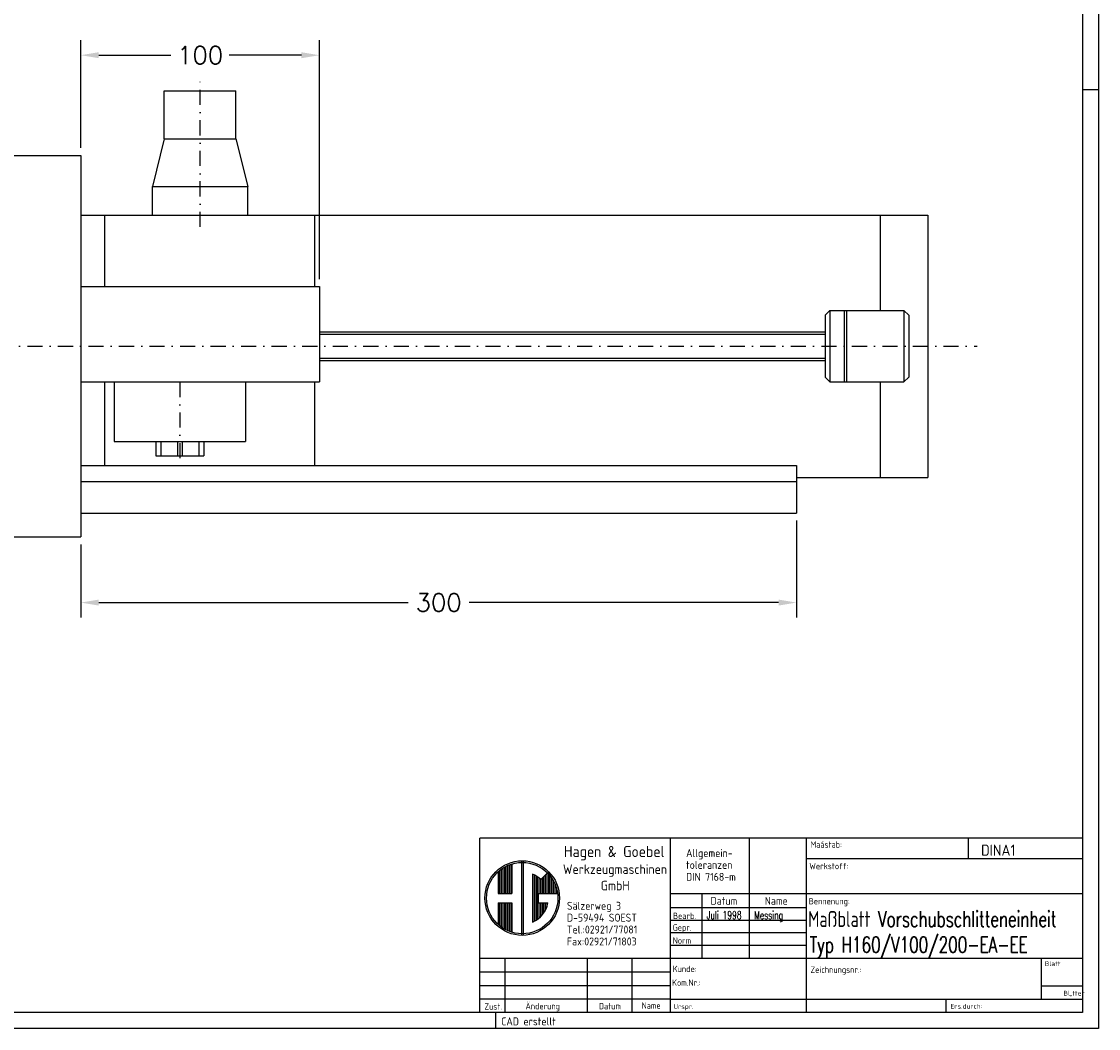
# Model space of a CAD drawing. Extents: x 212 to 4004, y 602 to 2184.
# Tile 9 of 11: x 3552 to 4004, y 602 to 1024. Entities that reach past the tile are written whole.
import ezdxf
from ezdxf.enums import TextEntityAlignment as Align

# ---------------------------------------------------------------- set-up
doc = ezdxf.new("R2010")
doc.units = 0
doc.header["$MEASUREMENT"] = 0
doc.linetypes.add('AUSGEZOGEN', pattern=[0])
doc.linetypes.add('STRICHPUNKT2', pattern=[12.7, 6.35, -3.175, 0, -3.175])
doc.layers.get('0').update_dxf_attribs({"linetype": 'CONTINUOUS'})
for name, color, linetype in [('ATTRIBUTE', 241, 'CONTINUOUS'), ('BEMASSUNG', 6, 'CONTINUOUS'), ('KANTE', 3, 'CONTINUOUS'), ('MITTE', 6, 'STRICHPUNKT2'), ('TEXT02', 7, 'CONTINUOUS'), ('TEXT03', 2, 'CONTINUOUS'), ('TEXT05', 4, 'CONTINUOUS')]:
    doc.layers.add(name, color=color, linetype=linetype)
doc.styles.add('ACA_ISO', font='ISO9.SHX')
doc.styles.add('ISO', font='ISO9.SHX')
doc.styles.add('ROMANS', font='romans', dxfattribs={"height": 7.5})

msp = doc.modelspace()

# ---------------------------------------------------------------- linework, layer by layer
at = {"color": 7, "linetype": 'AUSGEZOGEN'}
for p, q in [((4003.82, 1389.28), (4003.82, 601.92)), ((3997.17, 995.6), (4003.82, 995.6)), ((3751.12, 608.57), (3751.12, 601.92)), ((4003.82, 601.92), (2889.28, 601.92))]:
    msp.add_line(p, q, dxfattribs=at)
at = {"color": 5, "linetype": 'AUSGEZOGEN'}
for p, q in [((3997.17, 1382.63), (3997.17, 608.57)), ((3997.17, 608.57), (2915.88, 608.57))]:
    msp.add_line(p, q, dxfattribs=at)
at = {"color": 5}
for p, q in [((3824.27, 681.72), (3744.47, 681.72)), ((3744.47, 608.57), (3744.47, 681.72)), ((3997.17, 681.72), (3824.27, 681.72)), ((3824.27, 681.72), (3824.27, 608.57)), ((3881.46, 608.57), (3881.46, 681.72)), ((3997.17, 658.44), (3824.27, 658.44)), ((3744.47, 631.45), (3824.27, 631.45)), ((3824.27, 631.45), (3997.17, 631.45)), ((3979.88, 614.16), (3979.88, 631.45))]:
    msp.add_line(p, q, dxfattribs=at)
for p, q in [((3857.52, 631.45), (3857.52, 681.72)), ((3949.29, 673.08), (3949.29, 681.72)), ((3997.17, 673.08), (3881.46, 673.08)), ((3837.57, 658.44), (3837.57, 631.45)), ((3881.46, 652.46), (3824.27, 652.46)), ((3881.46, 647.21), (3824.27, 647.21)), ((3881.46, 641.95), (3824.27, 641.95)), ((3881.46, 636.7), (3824.27, 636.7)), ((3755.11, 608.57), (3755.11, 631.45)), ((3789.69, 608.57), (3789.69, 631.45)), ((3808.31, 608.57), (3808.31, 631.45)), ((3744.47, 625.68), (3824.27, 625.68)), ((3744.47, 619.92), (3824.27, 619.92)), ((3979.88, 619.74), (3997.17, 619.74)), ((3824.27, 614.16), (3744.47, 614.16)), ((3824.27, 614.16), (3997.17, 614.16)), ((3939.98, 608.57), (3939.98, 614.16))]:
    msp.add_line(p, q)
for p in [(3744.47, 625.68), (3744.47, 619.92)]:
    msp.add_point(p)
at = {"layer": 'BEMASSUNG'}
for p, q in [((3577.27, 971.12), (3577.27, 1016.25)), ((3677.27, 916.12), (3677.27, 1016.25)), ((3584.77, 1010), (3615.04, 1010)), ((3669.77, 1010), (3639.51, 1010)), ((3677.27, 893), (3889.27, 893)), ((3677.27, 883), (3889.27, 883)), ((3877.27, 814.87), (3877.27, 774.25)), ((3577.27, 804.88), (3577.27, 774.25)), ((3584.77, 780.5), (3714.51, 780.5)), ((3869.77, 780.5), (3740.04, 780.5))]:
    msp.add_line(p, q, dxfattribs=at)
for points in [[(3584.77, 1011.25), (3584.77, 1008.75), (3577.27, 1010)], [(3669.77, 1011.25), (3669.77, 1008.75), (3677.27, 1010)], [(3584.77, 781.75), (3584.77, 779.25), (3577.27, 780.5)], [(3869.77, 781.75), (3869.77, 779.25), (3877.27, 780.5)]]:
    msp.add_solid(points, dxfattribs=at)
at = {"layer": 'KANTE'}
for p, q in [((3612.27, 975), (3612.27, 995)), ((3612.27, 995), (3642.27, 995)), ((3642.27, 975), (3642.27, 995)), ((3612.27, 975), (3607.27, 955)), ((3612.27, 975), (3642.27, 975)), ((3642.27, 975), (3647.27, 955)), ((3027.27, 968), (3577.27, 968)), ((3577.27, 968), (3577.27, 808)), ((3607.27, 955), (3647.27, 955)), ((3607.27, 943), (3607.27, 955)), ((3647.27, 943), (3647.27, 955)), ((3577.27, 943), (3675.27, 943)), ((3587.27, 943), (3587.27, 913)), ((3675.27, 943), (3932.27, 943)), ((3675.27, 943), (3675.27, 913)), ((3912.27, 943), (3912.27, 903)), ((3932.27, 943), (3932.27, 833)), ((3577.27, 913), (3677.27, 913)), ((3677.27, 913), (3677.27, 873)), ((3889.27, 901), (3891.27, 903)), ((3891.27, 903), (3891.27, 873)), ((3891.27, 903), (3922.27, 903)), ((3897.27, 903), (3897.27, 873)), ((3898.27, 903), (3898.27, 873)), ((3922.27, 903), (3922.27, 873)), ((3922.27, 903), (3924.27, 901)), ((3889.27, 901), (3889.27, 875)), ((3924.27, 901), (3924.27, 875)), ((3677.27, 894), (3889.27, 894)), ((3677.27, 882), (3889.27, 882)), ((3577.27, 873), (3677.27, 873)), ((3587.27, 873), (3587.27, 838)), ((3591.27, 873), (3591.27, 848)), ((3646.27, 873), (3646.27, 848)), ((3675.27, 873), (3675.27, 838)), ((3891.27, 873), (3889.27, 875)), ((3891.27, 873), (3922.27, 873)), ((3912.27, 873), (3912.27, 833)), ((3924.27, 875), (3922.27, 873)), ((3591.27, 848), (3646.27, 848)), ((3608.77, 848), (3608.77, 842)), ((3610.77, 848), (3610.77, 842)), ((3617.77, 848), (3617.77, 842)), ((3619.77, 848), (3619.77, 842)), ((3626.77, 848), (3626.77, 842)), ((3628.77, 848), (3628.77, 842)), ((3608.77, 842), (3628.77, 842)), ((3577.27, 838), (3877.27, 838)), ((3877.27, 838), (3877.27, 818)), ((3577.27, 831.33), (3877.27, 831.33)), ((3877.27, 833), (3932.27, 833)), ((3577.27, 818), (3877.27, 818)), ((3027.27, 808), (3577.27, 808))]:
    msp.add_line(p, q, dxfattribs=at)
at = {"layer": 'MITTE'}
for p, q in [((3627.27, 938), (3627.27, 1000)), ((3017.27, 888), (3953, 888)), ((3618.77, 873), (3618.77, 838))]:
    msp.add_line(p, q, dxfattribs=at)
at = {"layer": 'TEXT05', "color": 5}
for p, q in [((3752.83, 668.18), (3752.83, 658.58)), ((3753.5, 668.69), (3753.5, 658.58)), ((3754.16, 669.15), (3754.16, 658.58)), ((3754.83, 669.56), (3754.83, 658.58)), ((3755.49, 669.92), (3755.49, 658.58)), ((3756.16, 670.24), (3756.16, 658.58)), ((3756.82, 670.52), (3756.82, 658.58)), ((3757.49, 670.76), (3757.49, 658.58)), ((3757.97, 671.01), (3757.97, 658.58)), ((3761.96, 672.22), (3761.96, 640.96)), ((3762.62, 672.22), (3762.62, 640.98)), ((3752.17, 667.61), (3752.17, 658.58)), ((3766.61, 666.67), (3766.61, 646.5)), ((3767.28, 666.36), (3767.28, 646.82)), ((3767.94, 665.99), (3767.94, 647.18)), ((3768.61, 665.56), (3768.61, 647.62)), ((3769.27, 665.05), (3769.27, 658.58)), ((3769.94, 664.46), (3769.94, 658.58)), ((3770.05, 664.35), (3772.87, 667.17)), ((3770.6, 664.9), (3770.6, 658.58)), ((3771.27, 665.57), (3771.27, 658.58)), ((3771.93, 666.23), (3771.93, 658.58)), ((3772.6, 666.9), (3772.6, 658.58)), ((3773.26, 666.67), (3773.26, 658.58)), ((3773.93, 665.99), (3773.93, 658.58)), ((3774.59, 665.1), (3774.59, 658.58)), ((3775.26, 664.05), (3775.26, 658.58)), ((3775.92, 662.76), (3775.92, 658.58)), ((3776.59, 661), (3776.59, 658.58)), ((3752.17, 658.58), (3757.97, 658.58)), ((3752.17, 654.59), (3752.17, 645.57)), ((3752.17, 654.59), (3757.97, 654.59)), ((3752.83, 654.59), (3752.83, 645)), ((3753.5, 654.59), (3753.5, 644.48)), ((3754.16, 654.59), (3754.16, 644.03)), ((3754.83, 654.59), (3754.83, 643.62)), ((3755.49, 654.59), (3755.49, 643.26)), ((3756.16, 654.59), (3756.16, 642.94)), ((3756.82, 654.59), (3756.82, 642.66)), ((3757.49, 654.59), (3757.49, 642.42)), ((3757.97, 654.59), (3757.97, 642.17)), ((3768.94, 658.58), (3777.12, 658.58)), ((3768.94, 658.58), (3768.94, 654.59)), ((3768.94, 654.59), (3773.08, 654.59)), ((3769.27, 654.59), (3769.27, 648.12)), ((3769.94, 654.59), (3769.94, 648.72)), ((3770.6, 654.59), (3770.6, 649.43)), ((3771.27, 654.59), (3771.27, 650.28)), ((3771.93, 654.59), (3771.93, 651.35)), ((3772.6, 654.59), (3772.6, 652.83))]:
    msp.add_line(p, q, dxfattribs=at)
for radius in [15.63, 14.96]:
    msp.add_circle((3762.29, 656.59), radius, dxfattribs=at)
for start, end in [(45, 66.8002), (293.1998, 349.5243)]:
    msp.add_arc((3762.29, 656.59), 10.97, start, end, dxfattribs=at)

# ---------------------------------------------------------------- texts
at = {"style": 'ACA_ISO'}
msp.add_text('CAD erstellt', height=3.325, dxfattribs=at).set_placement((3753.51, 603.23))
at = {"layer": 'ATTRIBUTE', "style": 'ACA_ISO', "flags": 4}
msp.add_attdef('DINA1', (3954.62, 674.35), 'DIN A1', height=4.655, dxfattribs=at)
at = {"layer": 'BEMASSUNG', "style": 'ROMANS'}
for s, p in [('100', (3627.27, 1010)), ('300', (3727.27, 780.5))]:
    msp.add_text(s, height=7.5, dxfattribs=at).set_placement(p, align=Align.MIDDLE_CENTER)
at = {"layer": 'BEMASSUNG', "style": 'ROMANS', "width": 0.7}
for s, p in [('Juli 1998', (3839.57, 647.8)), ('Messing', (3859.51, 647.74))]:
    msp.add_text(s, height=3.325, dxfattribs=at).set_placement(p)
at = {"layer": 'KANTE', "style": 'ROMANS', "width": 0.7}
for s, p in [('Maßblatt Vorschubschlitteneinheit', (3882.12, 644.48)), ('Typ H160/V100/200-EA-EE', (3882.79, 633.71))]:
    msp.add_text(s, height=6.65, dxfattribs=at).set_placement(p)
at = {"layer": 'TEXT02', "style": 'ISO'}
for s, p in [('Sälzerweg 3', (3781.03, 651.7)), ('D-59494 SOEST', (3781.03, 646.72)), ('Tel.:02921/77081', (3781.03, 641.73)), ('Fax:02921/71803', (3781.03, 636.74))]:
    msp.add_text(s, height=3.325, dxfattribs=at).set_placement(p)
at = {"layer": 'TEXT03', "color": 7, "style": 'ISO'}
for s, height, p in [('Allgemein-', 3.325, (3830.97, 673.81)), ('Maástab:', 2.66, (3883.14, 677.69)), ('toleranzen', 3.325, (3830.97, 668.82)), ('Werkstoff:', 2.66, (3882.63, 668.68)), ('DIN 7168-m', 3.325, (3830.97, 663.83)), ('Datum', 3.325, (3841.25, 653.78)), ('Name', 3.325, (3863.94, 653.78)), ('Bennenung:', 2.66, (3882.41, 653.97)), ('Bearb.', 2.66, (3825.52, 647.8)), ('Gepr.', 2.66, (3825.39, 642.91)), ('Norm', 2.66, (3825.39, 637.48)), ('Kunde:', 2.66, (3825.41, 625.57)), ('Zeichnungsnr.:', 2.66, (3883.12, 625.22)), ('Blatt', 1.995, (3981.33, 628.09)), ('Kom.Nr.:', 2.66, (3825.13, 619.8)), ('Bl„tter', 1.995, (3989.16, 615.71)), ('Zust.', 2.66, (3746.44, 609.8)), ('Änderung', 2.66, (3763.68, 609.96)), ('Datum', 2.66, (3794.45, 609.96)), ('Name', 2.66, (3812.37, 610.21)), ('Urspr.', 1.995, (3825.7, 610.13)), ('Ers.durch:', 1.995, (3941.81, 610.24))]:
    msp.add_text(s, height=height, dxfattribs=at).set_placement(p)
at = {"layer": 'TEXT03', "style": 'ISO'}
for s, p in [('Werkzeugmaschinen', (3779.37, 666.71)), ('GmbH', (3795.19, 659.83))]:
    msp.add_text(s, height=3.99, dxfattribs=at).set_placement(p)
at = {"layer": 'TEXT05', "style": 'ISO'}
msp.add_text('Hagen & Goebel', height=4.655, dxfattribs=at).set_placement((3779.78, 673.79))

doc.saveas('drawing.dxf')
